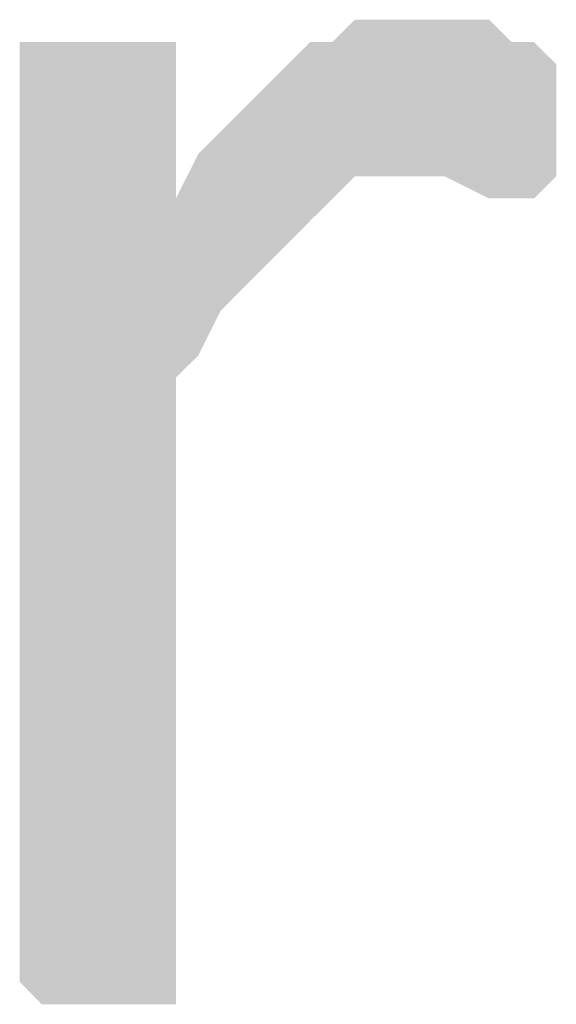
# Model space of a CAD drawing. Header units: millimetres. Extents: x -197899 to 120983, y -4228 to 45370.
# Tile 141 of 200: x -131677 to -131575, y 23887 to 24073. Entities that reach past the tile are written whole.
import ezdxf

# ---------------------------------------------------------------- set-up
doc = ezdxf.new("R2010")
doc.units = ezdxf.units.MM
doc.layers.add('AL63----', color=7, linetype='Continuous')
doc.layers.add('PDF_Solid Fills', color=8, linetype='Continuous')

# ---------------------------------------------------------------- blocks, each defined once
blk = doc.blocks.new('A$C01523A58')
at = {"layer": 'PDF_Solid Fills'}
for points in [[(30573.08, -5080.03), (30560.36, -5080.03), (30556.12, -5084.27), (30551.87, -5084.27), (30543.45, -5092.7), (30539.2, -5096.95), (30534.96, -5101.19), (30530.72, -5105.43), (30526.47, -5113.86), (30556.12, -5113.86), (30560.36, -5109.67), (30568.84, -5109.67), (30598.48, -5105.43), (30598.48, -5088.46), (30598.48, -5088.46), (30594.24, -5084.27), (30590, -5084.27), (30585.75, -5080.03), (30577.33, -5080.03)], [(30509.56, -5084.27), (30496.89, -5084.27), (30496.89, -5262.06), (30496.89, -5262.06), (30501.08, -5266.3), (30526.47, -5266.3), (30526.47, -5262.06), (30526.47, -5147.74), (30530.72, -5143.55), (30534.96, -5135.07), (30539.2, -5130.82), (30539.2, -5130.82), (30547.69, -5122.34), (30551.87, -5118.1), (30556.12, -5113.86), (30526.47, -5113.86), (30526.47, -5084.27), (30518.05, -5084.27)], [(30598.48, -5105.43), (30568.84, -5109.67), (30577.33, -5109.67), (30585.75, -5113.86), (30594.24, -5113.86), (30598.48, -5109.67)]]:
    blk.add_hatch(color=7, dxfattribs=at).paths.add_polyline_path(points)

msp = doc.modelspace()

# ---------------------------------------------------------------- block references
at = {"layer": 'AL63----'}
msp.add_blockref('A$C01523A58', (-162173.61, 29153.24), dxfattribs=at)

doc.saveas('drawing.dxf')
